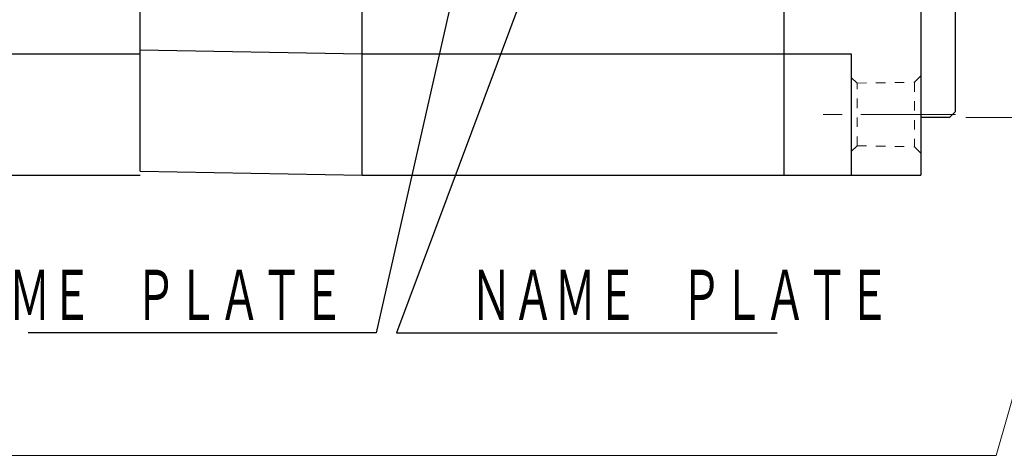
# Model space of a CAD drawing. Header units: millimetres. Extents: x 0 to 594, y 0 to 420.
# Tile 80 of 132: x 306 to 391, y 140 to 177. Entities that reach past the tile are written whole.
import ezdxf

# ---------------------------------------------------------------- set-up
doc = ezdxf.new("R2010")
doc.units = ezdxf.units.MM
doc.header["$LTSCALE"] = 0.257233
doc.linetypes.add('CENTER', pattern=[50.8, 31.75, -6.35, 6.35, -6.35])
doc.linetypes.add('DOTSX', pattern=[6.35, 3.175, -3.175])
doc.layers.add('NoLayerName_001', color=7, linetype='Continuous')
doc.styles.get("Standard").update_dxf_attribs({"font": 'txt', "bigfont": 'extfont2'})
doc.dimstyles.get("Standard").update_dxf_attribs({"dimtxt": 2.5, "dimasz": 2.5, "dimexe": 1, "dimexo": 1, "dimtad": 1, "dimdec": 3, "dimzin": 0, "dimdsep": 46, "dimtxsty": 'Standard', "dimcen": 2.5, "dimadec": 3, "dimazin": 0, "dimtfac": 0.75, "dimtdec": 3, "dimtmove": 0, "dimatfit": 3, "dimfxl": 1, "dimarcsym": 0})

# ---------------------------------------------------------------- blocks, each defined once
blk = doc.blocks.new('_OPEN30')
at = {"color": 0, "linetype": 'ByBlock', "lineweight": -2}
for p, q in [((-1, 0.267949), (0, 0)), ((0, 0), (-1, -0.267949)), ((0, 0), (-1, 0))]:
    blk.add_line(p, q, dxfattribs=at)
blk = doc.blocks.new('*D53')
at = {"layer": 'Defpoints', "color": 0}
for p in [(385.961, 218.952), (444.257, 218.952), (385.961, 168.952)]:
    blk.add_point(p, dxfattribs=at)
at = {"layer": 'NoLayerName_001', "color": 0, "linetype": 'Continuous', "lineweight": 13}
for p, q in [((387.375, 218.952), (445.671, 218.952)), ((444.257, 171.073), (444.257, 216.83)), ((387.375, 168.952), (445.671, 168.952))]:
    blk.add_line(p, q, dxfattribs=at)
at = {"layer": 'NoLayerName_001', "color": 0, "lineweight": 13, "xscale": 2.121340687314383, "yscale": 2.121340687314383, "zscale": 2.121340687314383}
for p, rotation in [((444.257, 218.952), 90), ((444.257, 168.952), 270)]:
    blk.add_blockref('_OPEN30', p, dxfattribs=dict(at, rotation=rotation))
at = {"layer": 'NoLayerName_001', "color": 0, "lineweight": 13, "insert": (439.955, 193.952), "char_height": 4.94979, "attachment_point": 5, "rotation": 90}
blk.add_mtext('\\A1;\\W0.8000;φ50{\\H2.474897;\\S 0^ -0.025;}', dxfattribs=at)
blk = doc.blocks.new('DIM_0003')
at = {"color": 3, "linetype": 'Continuous', "lineweight": 13}
blk.add_lwpolyline([(116.222, 49.371), (132.819, 41.432), (122.755, 6.364), (0, 6.364)], dxfattribs=at)

msp = doc.modelspace()

# ---------------------------------------------------------------- linework, layer by layer
at = {"layer": 'NoLayerName_001', "color": 7, "linetype": 'Continuous', "lineweight": 25}
for p, q in [((335.1611, 163.9516), (335.1611, 223.9516)), ((371.6611, 163.9516), (371.6611, 223.9516)), ((315.9611, 223.8846), (315.9611, 164.2867)), ((386.4611, 169.4516), (386.4611, 180.9516)), ((383.4611, 178.8066), (383.4611, 163.9516)), ((315.9611, 174.7867), (335.1611, 174.4516)), ((276.2611, 174.4516), (315.9611, 174.4516)), ((335.1611, 174.4516), (377.4611, 174.4516)), ((377.4611, 174.4516), (377.4611, 163.9516)), ((385.9611, 168.9516), (386.4611, 169.4516)), ((385.9611, 168.9516), (383.4611, 168.9516)), ((276.2611, 163.9516), (315.9641, 163.9516)), ((315.9641, 164.2867), (335.1611, 163.9516)), ((335.1611, 163.9516), (383.4611, 163.9516))]:
    msp.add_line(p, q, dxfattribs=at)
at = {"layer": 'NoLayerName_001', "color": 2, "linetype": 'DOTSX', "lineweight": 13}
for p, q in [((377.9611, 171.9106), (377.4611, 172.4026)), ((377.9611, 171.9106), (382.9112, 171.9898)), ((382.9112, 171.9898), (383.4611, 172.5485)), ((382.9112, 171.9898), (382.9112, 166.4154)), ((377.9611, 166.4947), (377.9611, 171.9106)), ((377.9611, 166.4946), (377.4611, 166.0026)), ((377.9611, 166.4946), (382.9112, 166.4154)), ((382.9112, 166.4154), (383.4611, 165.8566))]:
    msp.add_line(p, q, dxfattribs=at)
at = {"layer": 'NoLayerName_001', "color": 2, "linetype": 'CENTER', "lineweight": 13}
msp.add_line((386.4611, 169.2026), (374.4611, 169.2026), dxfattribs=at)

# ---------------------------------------------------------------- block references
at = {"layer": 'NoLayerName_001', "color": 3, "linetype": 'Continuous', "lineweight": 13}
msp.add_blockref('DIM_0003', (267.2393, 133.351), dxfattribs=at)

# ---------------------------------------------------------------- texts
at = {"layer": 'NoLayerName_001', "color": 3, "linetype": 'Continuous', "lineweight": 13, "char_height": 4.949795, "line_spacing_factor": 0.771429}
for s, insert, attachment_point in [('\\A1;\\W0.6667;ＮＡＭＥ\u3000ＰＬＡＴＥ', (333.6446, 150.9446), 9), ('\\A1;\\W0.6667;\u3000ＮＡＭＥ\u3000ＰＬＡＴＥ', (340.8894, 150.9446), 7)]:
    msp.add_mtext(s, dxfattribs=dict(at, insert=insert, attachment_point=attachment_point))

# ---------------------------------------------------------------- dimensions: what is measured, and where the dimension line sits
at = {"layer": 'NoLayerName_001', "color": 3, "linetype": 'Continuous', "lineweight": 13}
dim = msp.add_linear_dim(base=(444.2568, 218.9516), p1=(385.9611, 168.9516), p2=(385.9611, 218.9516), angle=90, text='\\W0.8000;<>', dimstyle='Standard', override={"dimtxt": 4.949795, "dimasz": 2.121341, "dimexe": 1.414227, "dimexo": 1.414227, "dimgap": 1.414227, "dimzin": 8, "dimpost": 'φ<>', "dimblk": 'OPEN30', "dimclrd": 0, "dimclre": 0, "dimclrt": 0, "dimtol": 1, "dimtp": 0, "dimtm": 0.025, "dimtfac": 0.5, "dimtolj": 1, "dimlwd": 13, "dimlwe": 13}, dxfattribs=at)
dim.commit()
dim.dimension.update_dxf_attribs({"geometry": '*D53', "text_midpoint": (444.2568, 193.9516), "dimtype": 160})

# ---------------------------------------------------------------- leaders
at = {"layer": 'NoLayerName_001', "color": 3, "linetype": 'Continuous', "lineweight": 13, "annotation_type": 0, "has_hookline": 1}
for points, hookline_direction, text_width in [([(353.1611, 190.5516), (338.1431, 150.3196), (340.2644, 150.3196)], 0, 30.1717), ([(343.5111, 181.8516), (336.3909, 150.3196), (334.2696, 150.3196)], 1, 27.3431)]:
    msp.add_leader(points, dimstyle='Standard', override={"dimtxt": 4.949795, "dimasz": 2.121341, "dimldrblk": 'OPEN30'}, dxfattribs=dict(at, hookline_direction=hookline_direction, text_width=text_width))

doc.saveas('drawing.dxf')
